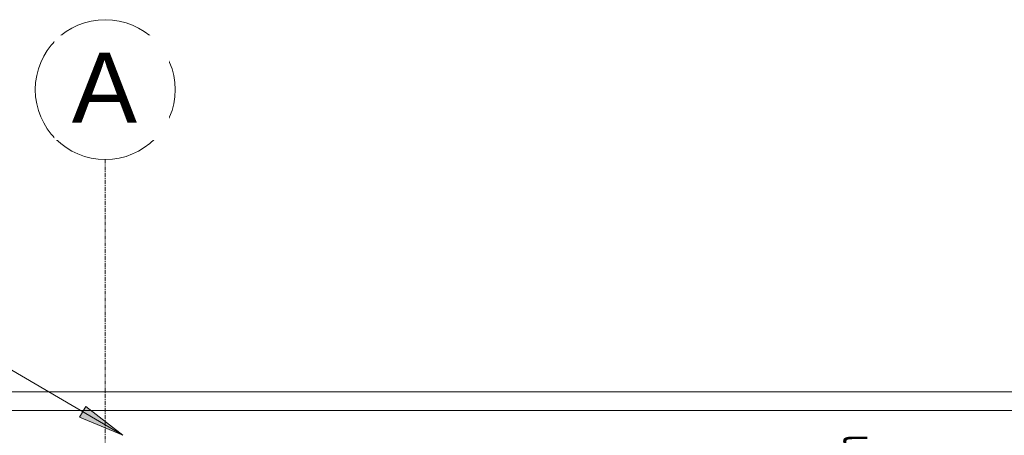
# Model space of a CAD drawing. Header units: millimetres. Extents: x -37728 to 44100, y 631619 to 691915.
# Tile 33 of 256: x -35268 to -32100, y 663737 to 665075. Entities that reach past the tile are written whole.
import ezdxf

# ---------------------------------------------------------------- set-up
doc = ezdxf.new("R2010")
doc.units = ezdxf.units.MM
doc.linetypes.add('Linia siatki', pattern=[2.2225, 1.27, -0.3175, 0.3175, -0.3175])
doc.layers.add('_XREF', color=7, linetype='Continuous')
for name, color, linetype, lineweight in [('A-FLOR', 252, 'Continuous', 5), ('A-GLAZ-IDEN', 252, 'Continuous', 5), ('A-WALL', 252, 'Continuous', 35), ('P-PIPE-IDEN', 252, 'Continuous', 5), ('S-GRID', 252, 'Continuous', 5), ('S-GRID-IDEN', 252, 'Continuous', 5)]:
    doc.layers.add(name, color=color, linetype=linetype, lineweight=lineweight)
doc.styles.add('Arial Narrow_1', font='ARIALN.TTF', dxfattribs={"width": 0.8, "height": 10})
doc.styles.add('Arial_2', font='arial.ttf', dxfattribs={"height": 22.5})

# ---------------------------------------------------------------- blocks, each defined once
blk = doc.blocks.new('Siatka - M_Symbol siatki - okrąg mniejszy-7853319-__-00_00 Przyziemie PB')
at = {"layer": 'S-GRID-IDEN', "color": 252}
blk.add_circle((0, 0), 0.45, dxfattribs=at)
blk = doc.blocks.new('A$C4e31ac75')
at = {"layer": 'P-PIPE-IDEN'}
blk.add_hatch(color=256, dxfattribs=at).paths.add_polyline_path([(-1079.19, 845.61), (-1091.15, 854.89), (-1093.14, 851.48)])
at = {"layer": 'A-FLOR'}
blk.add_line((-676.55, 853.65), (-1155.5, 853.65), dxfattribs=at)
at = {"layer": 'A-WALL', "lineweight": 5}
blk.add_line((-670.55, 859.65), (-1161.5, 859.65), dxfattribs=at)
at = {"layer": 'P-PIPE-IDEN'}
for p, q in [((-1079.19, 845.61), (-1133.77, 877.52)), ((-1091.15, 854.89), (-1093.14, 851.48)), ((-1079.19, 845.61), (-1091.15, 854.89)), ((-1093.14, 851.48), (-1079.19, 845.61))]:
    blk.add_line(p, q, dxfattribs=at)
at = {"layer": 'S-GRID', "linetype": 'Linia siatki'}
blk.add_line((-1084.9, 934.4), (-1084.9, -178.7), dxfattribs=at)
at = {"layer": 'S-GRID-IDEN', "xscale": 49.99999999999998, "yscale": 49.99999999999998, "zscale": 49.99999999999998, "rotation": 180}
blk.add_blockref('Siatka - M_Symbol siatki - okrąg mniejszy-7853319-__-00_00 Przyziemie PB', (-1084.9, 956.9), dxfattribs=at)
at = {"layer": 'A-GLAZ-IDEN', "insert": (-849.69, 802.73), "char_height": 10, "width": 53.8734, "attachment_point": 1, "rotation": 90, "style": 'Arial Narrow_1'}
blk.add_mtext('hp=105cm', dxfattribs=at)
at = {"layer": 'S-GRID-IDEN', "insert": (-1095.64, 968.78), "char_height": 22.5, "width": 25.654, "attachment_point": 1, "style": 'Arial_2', "bg_fill": 3, "box_fill_scale": 1.25, "bg_fill_color": 256, "bg_fill_true_color": 13158600, "bg_fill_transparency": 0}
blk.add_mtext('\\fArial|b0|i0|c238|p34|;A', dxfattribs=at)

msp = doc.modelspace()

# ---------------------------------------------------------------- block references
at = {"layer": '_XREF', "xscale": 10, "yscale": 10, "zscale": 10}
msp.add_blockref('A$C4e31ac75', (-24143.6, 655281.1), dxfattribs=at)

doc.saveas('drawing.dxf')
